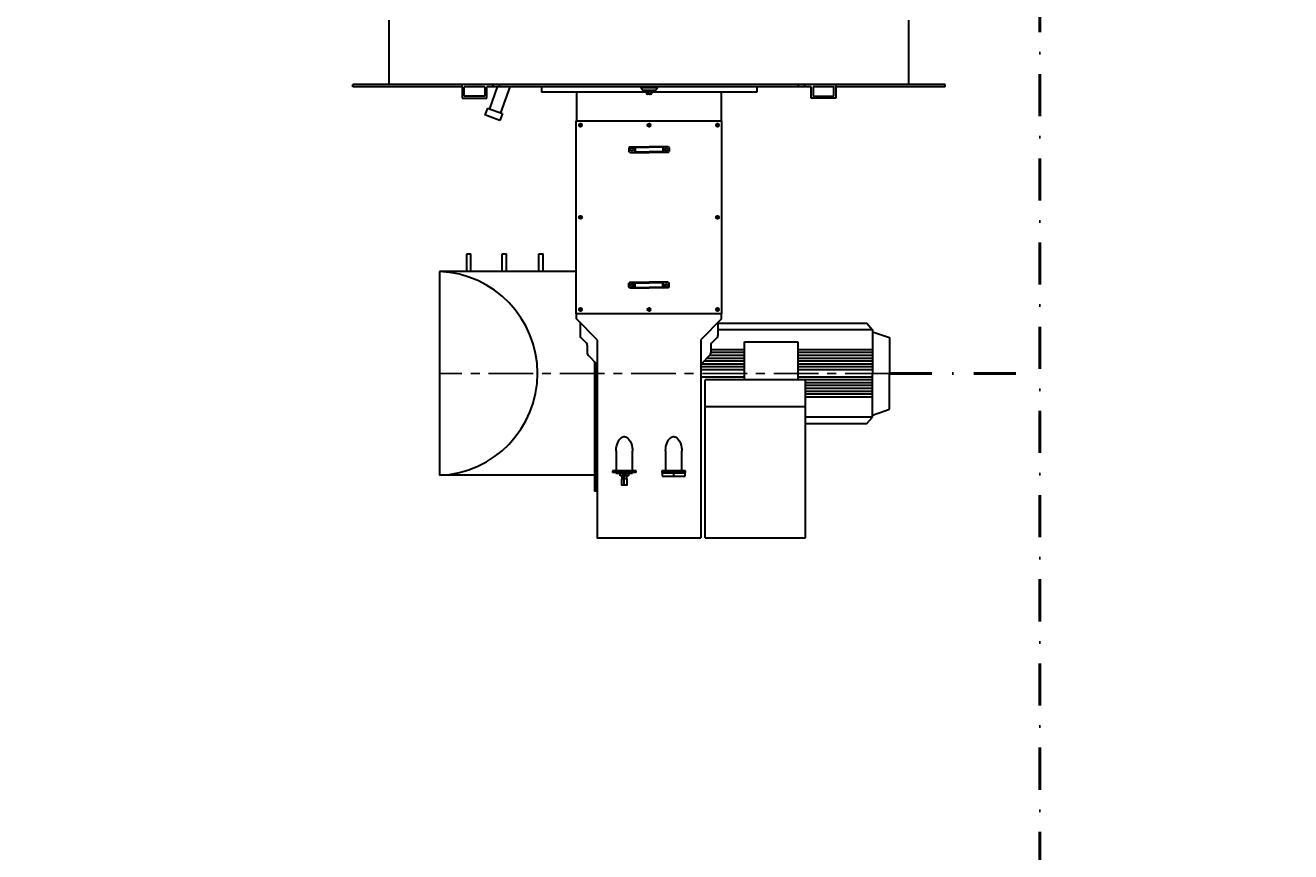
# Model space of a CAD drawing. Header units: millimetres. Extents: x 196 to 2027204, y -221452 to 153872.
# Tile 250 of 256: x 1205826 to 1210334, y -206000 to -203054. Entities that reach past the tile are written whole.
import ezdxf

# ---------------------------------------------------------------- set-up
doc = ezdxf.new("R2010")
doc.units = ezdxf.units.MM
doc.linetypes.add('CENTER', pattern=[50.8, 31.75, -6.35, 6.35, -6.35])
doc.linetypes.add('DASHDOT', pattern=[1, 0.5, -0.25, 0, -0.25])
for name, color, linetype, lineweight in [('00_Основной', 163, 'Continuous', 40), ('Эл.линия силовых сетей', 1, 'Continuous', 50), ('эл.освещ', 1, 'Continuous', 50)]:
    doc.layers.add(name, color=color, linetype=linetype, lineweight=lineweight)
doc.styles.add('Times New Roman', font='times.ttf')
doc.styles.add('TXT', font='txt.shx', dxfattribs={"bigfont": 'GBCBIG.shx'})

msp = doc.modelspace()

# ---------------------------------------------------------------- linework, layer by layer
at = {"color": 252, "linetype": 'CENTER', "lineweight": 25, "ltscale": 5}
msp.add_line((1208905.1, -204295, -0.1), (1207301.1, -204295, -0.1), dxfattribs=at)
at = {"layer": '00_Основной', "lineweight": 30, "ltscale": 10}
for p, q in [((1207122.6, -203264.4, -0.1), (1207122.6, -203035.7, -0.1)), ((1208973.2, -203264.4, -0.1), (1208973.2, -203035.7, -0.1)), ((1207122.6, -203264.4, -0.1), (1207122.6, -203066.1, -0.1)), ((1208973.2, -203264.4, -0.1), (1208973.2, -203066.1, -0.1)), ((1206992.4, -203273.2, -0.1), (1206992.4, -203264.4, -0.1)), ((1207382.1, -203264.4, -0.1), (1206992.4, -203264.4, -0.1)), ((1207382.1, -203273.2, -0.1), (1207382.1, -203264.4, -0.1)), ((1207492.9, -203264.4, -0.1), (1207382.1, -203264.4, -0.1)), ((1207492.9, -203273.2, -0.1), (1207492.9, -203264.4, -0.1)), ((1207514.9, -203264.4, -0.1), (1207492.9, -203264.4, -0.1)), ((1207514.9, -203273.2, -0.1), (1207514.9, -203264.4, -0.1)), ((1208713.7, -203264.4, -0.1), (1207514.9, -203264.4, -0.1)), ((1208580.8, -203273.2, -0.1), (1208580.8, -203264.4, -0.1)), ((1208602.8, -203273.2, -0.1), (1208602.8, -203264.4, -0.1)), ((1208713.7, -203273.2, -0.1), (1208713.7, -203264.4, -0.1)), ((1209103.3, -203264.4, -0.1), (1208713.7, -203264.4, -0.1)), ((1209103.3, -203273.2, -0.1), (1209103.3, -203264.4, -0.1)), ((1207382.1, -203273.2, -0.1), (1206992.4, -203273.2, -0.1)), ((1207382.1, -203273.2, -0.1), (1207382.1, -203313.7, -0.1)), ((1207382.1, -203313.7, -0.1), (1207470, -203313.7, -0.1)), ((1207389.1, -203306.6, -0.1), (1207389.1, -203273.2, -0.1)), ((1207463, -203273.2, -0.1), (1207389.1, -203273.2, -0.1)), ((1207463, -203306.6, -0.1), (1207389.1, -203306.6, -0.1)), ((1207463, -203273.2, -0.1), (1207463, -203306.6, -0.1)), ((1207470, -203313.7, -0.1), (1207470, -203273.2, -0.1)), ((1207492.9, -203273.2, -0.1), (1207470, -203273.2, -0.1)), ((1207507.4, -203273.2, -0.1), (1207479, -203351.2, -0.1)), ((1207514.9, -203273.2, -0.1), (1207492.9, -203273.2, -0.1)), ((1208625.7, -203273.2, -0.1), (1207514.9, -203273.2, -0.1)), ((1207552.3, -203273.2, -0.1), (1207518.7, -203365.6, -0.1)), ((1207664.3, -203276.1, -0.1), (1207664.3, -203292.5, -0.1)), ((1208039.3, -203292.5, -0.1), (1207664.3, -203292.5, -0.1)), ((1207789.6, -203292.5, -0.1), (1207789.6, -203394.8, -0.1)), ((1208026, -203286.3, -0.1), (1208018.3, -203277, -0.1)), ((1208077.2, -203276.3, -0.1), (1208018.6, -203276.3, -0.1)), ((1208069, -203286.7, -0.1), (1208026.7, -203286.7, -0.1)), ((1208037.5, -203286.7, -0.1), (1208058.2, -203286.7, -0.1)), ((1208037.5, -203286.7, -0.1), (1208037.5, -203288.4, -0.1)), ((1208037.5, -203288.4, -0.1), (1208058.2, -203288.4, -0.1)), ((1208039.3, -203289, -0.1), (1208040.5, -203288.4, -0.1)), ((1208039.3, -203289, -0.1), (1208039.3, -203298.2, -0.1)), ((1208039.3, -203298.2, -0.1), (1208040.5, -203298.9, -0.1)), ((1208055.3, -203288.4, -0.1), (1208040.5, -203288.4, -0.1)), ((1208055.3, -203298.9, -0.1), (1208040.5, -203298.9, -0.1)), ((1208043.6, -203289, -0.1), (1208043.6, -203298.2, -0.1)), ((1208052.2, -203289, -0.1), (1208052.2, -203298.2, -0.1)), ((1208056.4, -203289, -0.1), (1208055.3, -203288.4, -0.1)), ((1208056.4, -203298.2, -0.1), (1208055.3, -203298.9, -0.1)), ((1208056.4, -203289, -0.1), (1208056.4, -203298.2, -0.1)), ((1208431.5, -203292.5, -0.1), (1208056.4, -203292.5, -0.1)), ((1208058.2, -203286.7, -0.1), (1208058.2, -203288.4, -0.1)), ((1208069.7, -203286.3, -0.1), (1208077.5, -203277, -0.1)), ((1208306.2, -203394.8, -0.1), (1208306.2, -203292.5, -0.1)), ((1208431.5, -203276.1, -0.1), (1208431.5, -203292.5, -0.1)), ((1208625.7, -203313.7, -0.1), (1208625.7, -203273.2, -0.1)), ((1208713.7, -203313.7, -0.1), (1208625.7, -203313.7, -0.1)), ((1208632.8, -203273.2, -0.1), (1208632.8, -203306.6, -0.1)), ((1208706.7, -203273.2, -0.1), (1208632.8, -203273.2, -0.1)), ((1208632.8, -203306.6, -0.1), (1208706.7, -203306.6, -0.1)), ((1208706.7, -203306.6, -0.1), (1208706.7, -203273.2, -0.1)), ((1208713.7, -203273.2, -0.1), (1208713.7, -203313.7, -0.1)), ((1209103.3, -203273.2, -0.1), (1208713.7, -203273.2, -0.1)), ((1207472.4, -203348.8, -0.1), (1207463.3, -203373.6, -0.1)), ((1207472.4, -203348.8, -0.1), (1207525.3, -203368, -0.1)), ((1207516.2, -203392.8, -0.1), (1207463.3, -203373.6, -0.1)), ((1207525.3, -203368, -0.1), (1207516.2, -203392.8, -0.1)), ((1207789.6, -203394.8, -0.1), (1207788.5, -203394.8, -0.1)), ((1207789.6, -203394.8, -0.1), (1208306.2, -203394.8, -0.1)), ((1207803.9, -203403.9, -0.1), (1207803.9, -203416.3, -0.1)), ((1208047.9, -203403.9, -0.1), (1208047.9, -203416.3, -0.1)), ((1208291.9, -203403.9, -0.1), (1208291.9, -203416.3, -0.1)), ((1208306.2, -203394.8, -0.1), (1208307.2, -203394.8, -0.1)), ((1207797.7, -203410.1, -0.1), (1207810.1, -203410.1, -0.1)), ((1208041.7, -203410.1, -0.1), (1208054.1, -203410.1, -0.1)), ((1208285.7, -203410.1, -0.1), (1208298, -203410.1, -0.1)), ((1207979.3, -203486.8, -0.1), (1207976.3, -203489.9, -0.1)), ((1207976.3, -203489.9, -0.1), (1207976.3, -203504.2, -0.1)), ((1207979.3, -203486.8, -0.1), (1208047.9, -203486.8, -0.1)), ((1207996.7, -203486.8, -0.1), (1207996.7, -203507.3, -0.1)), ((1207996.7, -203486.8, -0.1), (1207998.8, -203488.9, -0.1)), ((1207998.8, -203488.9, -0.1), (1208047.9, -203488.9, -0.1)), ((1207998.8, -203488.9, -0.1), (1207998.8, -203505.3, -0.1)), ((1208116.4, -203486.8, -0.1), (1208047.9, -203486.8, -0.1)), ((1208097, -203488.9, -0.1), (1208047.9, -203488.9, -0.1)), ((1208097, -203488.9, -0.1), (1208099, -203486.8, -0.1)), ((1208097, -203488.9, -0.1), (1208097, -203505.3, -0.1)), ((1208099, -203486.8, -0.1), (1208099, -203507.3, -0.1)), ((1208116.4, -203486.8, -0.1), (1208119.5, -203489.9, -0.1)), ((1208119.5, -203489.9, -0.1), (1208119.5, -203504.2, -0.1)), ((1207979.3, -203507.3, -0.1), (1207976.3, -203504.2, -0.1)), ((1207979.3, -203507.3, -0.1), (1208047.9, -203507.3, -0.1)), ((1207998.8, -203505.3, -0.1), (1207996.7, -203507.3, -0.1)), ((1207998.8, -203505.3, -0.1), (1208047.9, -203505.3, -0.1)), ((1208097, -203505.3, -0.1), (1208047.9, -203505.3, -0.1)), ((1208116.4, -203507.3, -0.1), (1208047.9, -203507.3, -0.1)), ((1208097, -203505.3, -0.1), (1208099, -203507.3, -0.1)), ((1208116.4, -203507.3, -0.1), (1208119.5, -203504.2, -0.1)), ((1207810.1, -203738.6, -0.1), (1207797.7, -203738.6, -0.1)), ((1207803.9, -203732.4, -0.1), (1207803.9, -203744.8, -0.1)), ((1208285.7, -203738.6, -0.1), (1208298, -203738.6, -0.1)), ((1208291.9, -203732.4, -0.1), (1208291.9, -203744.8, -0.1)), ((1207398.3, -203931.8, -0.1), (1207398.3, -203869.2, -0.1)), ((1207398.3, -203869.2, -0.1), (1207413.6, -203869.2, -0.1)), ((1207413.6, -203931.8, -0.1), (1207413.6, -203869.2, -0.1)), ((1207524.6, -203931.8, -0.1), (1207524.6, -203869.2, -0.1)), ((1207524.6, -203869.2, -0.1), (1207540, -203869.2, -0.1)), ((1207540, -203931.8, -0.1), (1207540, -203869.2, -0.1)), ((1207655.6, -203931.8, -0.1), (1207655.6, -203869.2, -0.1)), ((1207655.6, -203869.2, -0.1), (1207670.9, -203869.2, -0.1)), ((1207670.9, -203931.8, -0.1), (1207670.9, -203869.2, -0.1)), ((1207301.1, -203931.8, -0.1), (1207301.1, -204658.2, -0.1)), ((1207788.5, -203931.8, -0.1), (1207301.1, -203931.8, -0.1)), ((1207979.3, -203969.9, -0.1), (1207976.3, -203973, -0.1)), ((1207976.3, -203987.3, -0.1), (1207976.3, -203973, -0.1)), ((1207979.3, -203990.3, -0.1), (1207976.3, -203987.3, -0.1)), ((1207979.3, -203969.9, -0.1), (1208047.9, -203969.9, -0.1)), ((1207979.3, -203990.3, -0.1), (1208047.9, -203990.3, -0.1)), ((1207996.7, -203990.3, -0.1), (1207996.7, -203969.9, -0.1)), ((1207998.8, -203971.9, -0.1), (1207996.7, -203969.9, -0.1)), ((1207996.7, -203990.3, -0.1), (1207998.8, -203988.3, -0.1)), ((1207998.8, -203971.9, -0.1), (1208047.9, -203971.9, -0.1)), ((1207998.8, -203988.3, -0.1), (1207998.8, -203971.9, -0.1)), ((1207998.8, -203988.3, -0.1), (1208047.9, -203988.3, -0.1)), ((1208116.4, -203969.9, -0.1), (1208047.9, -203969.9, -0.1)), ((1208097, -203971.9, -0.1), (1208047.9, -203971.9, -0.1)), ((1208097, -203988.3, -0.1), (1208047.9, -203988.3, -0.1)), ((1208116.4, -203990.3, -0.1), (1208047.9, -203990.3, -0.1)), ((1208097, -203971.9, -0.1), (1208099, -203969.9, -0.1)), ((1208097, -203988.3, -0.1), (1208097, -203971.9, -0.1)), ((1208097, -203988.3, -0.1), (1208099, -203990.3, -0.1)), ((1208099, -203990.3, -0.1), (1208099, -203969.9, -0.1)), ((1208116.4, -203969.9, -0.1), (1208119.5, -203973, -0.1)), ((1208116.4, -203990.3, -0.1), (1208119.5, -203987.3, -0.1)), ((1208119.5, -203987.3, -0.1), (1208119.5, -203973, -0.1)), ((1208307.2, -204082.4, -0.1), (1207788.5, -204082.4, -0.1)), ((1207789.6, -204099.9, -0.1), (1207789.6, -204082.4, -0.1)), ((1207797.7, -204067.1, -0.1), (1207810.1, -204067.1, -0.1)), ((1207803.9, -204073.3, -0.1), (1207803.9, -204060.9, -0.1)), ((1208041.7, -204067.1, -0.1), (1208054.1, -204067.1, -0.1)), ((1208047.9, -204073.3, -0.1), (1208047.9, -204060.9, -0.1)), ((1208285.7, -204067.1, -0.1), (1208298, -204067.1, -0.1)), ((1208291.9, -204073.3, -0.1), (1208291.9, -204060.9, -0.1)), ((1208306.2, -204099.9, -0.1), (1208306.2, -204082.4, -0.1)), ((1207863.7, -204175.3, -0.1), (1207789.6, -204099.9, -0.1)), ((1207802.4, -204112.9, -0.1), (1207802.4, -204159.7, -0.1)), ((1208306.2, -204099.9, -0.1), (1208232, -204175.3, -0.1)), ((1208293.4, -204112.9, -0.1), (1208293.4, -204159.7, -0.1)), ((1208293.4, -204116, -0.1), (1208543.8, -204116, -0.1)), ((1208543.8, -204116, -0.1), (1208823.6, -204116, -0.1)), ((1208823.6, -204116, -0.1), (1208843.8, -204139.6, -0.1)), ((1207805.3, -204166.9, -0.1), (1207825, -204186.9, -0.1)), ((1208290.5, -204166.9, -0.1), (1208270.8, -204186.9, -0.1)), ((1208543.8, -204139.6, -0.1), (1208293.4, -204139.6, -0.1)), ((1208843.8, -204139.6, -0.1), (1208543.8, -204139.6, -0.1)), ((1208843.8, -204139.6, -0.1), (1208843.8, -204146.7, -0.1)), ((1208843.8, -204146.7, -0.1), (1208905.1, -204167.1, -0.1)), ((1208843.8, -204146.7, -0.1), (1208843.8, -204295, -0.1)), ((1208905.1, -204167.1, -0.1), (1208905.1, -204295, -0.1)), ((1207827.9, -204194.1, -0.1), (1207827.9, -204222.2, -0.1)), ((1207863.7, -204175.3, -0.1), (1207863.7, -204545.5, -0.1)), ((1208232, -204175.3, -0.1), (1208232, -204545.5, -0.1)), ((1208267.8, -204194.1, -0.1), (1208267.8, -204222.2, -0.1)), ((1208387.9, -204210.6, -0.1), (1208267.8, -204210.6, -0.1)), ((1208387.9, -204318, -0.1), (1208387.9, -204182.1, -0.1)), ((1208387.9, -204182.1, -0.1), (1208578.6, -204182.1, -0.1)), ((1208578.6, -204182.1, -0.1), (1208578.6, -204318, -0.1)), ((1208843.8, -204210.6, -0.1), (1208578.6, -204210.6, -0.1)), ((1207830.9, -204229.4, -0.1), (1207863.7, -204262.8, -0.1)), ((1207853.5, -204252.4, -0.1), (1207853.5, -204714.4, -0.1)), ((1207858.6, -204714.4, -0.1), (1207858.6, -204257.6, -0.1)), ((1208264.9, -204229.4, -0.1), (1208232, -204262.8, -0.1)), ((1208387.9, -204261.8, -0.1), (1208233, -204261.8, -0.1)), ((1208387.9, -204251.5, -0.1), (1208243.1, -204251.5, -0.1)), ((1208387.9, -204241.3, -0.1), (1208253.2, -204241.3, -0.1)), ((1208387.9, -204231.1, -0.1), (1208263.2, -204231.1, -0.1)), ((1208387.9, -204220.8, -0.1), (1208267.8, -204220.8, -0.1)), ((1208843.8, -204220.8, -0.1), (1208578.6, -204220.8, -0.1)), ((1208843.8, -204231.1, -0.1), (1208578.6, -204231.1, -0.1)), ((1208843.8, -204241.3, -0.1), (1208578.6, -204241.3, -0.1)), ((1208843.8, -204251.5, -0.1), (1208578.6, -204251.5, -0.1)), ((1208843.8, -204261.8, -0.1), (1208578.6, -204261.8, -0.1)), ((1207863.7, -204286.6, -0.1), (1207863.7, -204714.4, -0.1)), ((1208387.9, -204272, -0.1), (1208232, -204272, -0.1)), ((1208387.9, -204282.2, -0.1), (1208232, -204282.2, -0.1)), ((1208387.9, -204307.8, -0.1), (1208232, -204307.8, -0.1)), ((1208843.8, -204272, -0.1), (1208578.6, -204272, -0.1)), ((1208843.8, -204282.2, -0.1), (1208578.6, -204282.2, -0.1)), ((1208843.8, -204307.8, -0.1), (1208578.6, -204307.8, -0.1)), ((1208843.8, -204443.3, -0.1), (1208843.8, -204295, -0.1)), ((1208905.1, -204422.9, -0.1), (1208905.1, -204295, -0.1)), ((1208605.4, -204317.7, -0.1), (1208247.4, -204317.7, -0.1)), ((1208247.4, -204880.8, -0.1), (1208247.4, -204317.7, -0.1)), ((1208482, -204318, -0.1), (1208326.1, -204318, -0.1)), ((1208843.8, -204318, -0.1), (1208578.6, -204318, -0.1)), ((1208605.4, -204880.8, -0.1), (1208605.4, -204317.7, -0.1)), ((1208843.8, -204328.2, -0.1), (1208605.4, -204328.2, -0.1)), ((1208843.8, -204338.5, -0.1), (1208605.4, -204338.5, -0.1)), ((1208843.8, -204348.7, -0.1), (1208605.4, -204348.7, -0.1)), ((1208843.8, -204358.9, -0.1), (1208605.4, -204358.9, -0.1)), ((1208843.8, -204369.2, -0.1), (1208605.4, -204369.2, -0.1)), ((1208843.8, -204379.4, -0.1), (1208605.4, -204379.4, -0.1)), ((1208605.4, -204414.2, -0.1), (1208247.4, -204414.2, -0.1)), ((1208843.8, -204443.3, -0.1), (1208905.1, -204422.9, -0.1)), ((1208843.8, -204450.4, -0.1), (1208843.8, -204443.3, -0.1)), ((1208843.8, -204450.4, -0.1), (1208605.4, -204450.4, -0.1)), ((1208605.4, -204474, -0.1), (1208823.6, -204474, -0.1)), ((1208823.6, -204474, -0.1), (1208843.8, -204450.4, -0.1)), ((1207939.4, -204536, -0.1), (1207941.7, -204532.2, -0.1)), ((1207941.7, -204532.2, -0.1), (1207944.5, -204528.6, -0.1)), ((1207944.5, -204528.6, -0.1), (1207947.7, -204525.3, -0.1)), ((1207947.7, -204525.3, -0.1), (1207949.9, -204523.6, -0.1)), ((1207949.9, -204523.6, -0.1), (1207952.3, -204522.2, -0.1)), ((1207952.3, -204522.2, -0.1), (1207955, -204521.1, -0.1)), ((1207955, -204521.1, -0.1), (1207957.8, -204520.4, -0.1)), ((1207957.8, -204520.4, -0.1), (1207960.5, -204520.3, -0.1)), ((1207960.5, -204520.3, -0.1), (1207963.2, -204520.6, -0.1)), ((1207963.2, -204520.6, -0.1), (1207965.4, -204521.2, -0.1)), ((1207965.4, -204521.2, -0.1), (1207967.4, -204522.2, -0.1)), ((1207967.4, -204522.2, -0.1), (1207970.6, -204524.1, -0.1)), ((1207970.6, -204524.1, -0.1), (1207973.4, -204526.5, -0.1)), ((1207973.4, -204526.5, -0.1), (1207977.6, -204531.4, -0.1)), ((1207977.6, -204531.4, -0.1), (1207980.9, -204536.8, -0.1)), ((1208115.3, -204536, -0.1), (1208117.7, -204532.2, -0.1)), ((1208117.7, -204532.2, -0.1), (1208120.4, -204528.6, -0.1)), ((1208120.4, -204528.6, -0.1), (1208123.7, -204525.3, -0.1)), ((1208123.7, -204525.3, -0.1), (1208125.8, -204523.6, -0.1)), ((1208125.8, -204523.6, -0.1), (1208128.3, -204522.2, -0.1)), ((1208128.3, -204522.2, -0.1), (1208130.9, -204521.1, -0.1)), ((1208130.9, -204521.1, -0.1), (1208133.8, -204520.4, -0.1)), ((1208133.8, -204520.4, -0.1), (1208136.5, -204520.3, -0.1)), ((1208136.5, -204520.3, -0.1), (1208139.1, -204520.6, -0.1)), ((1208139.1, -204520.6, -0.1), (1208141.3, -204521.2, -0.1)), ((1208141.3, -204521.2, -0.1), (1208143.4, -204522.2, -0.1)), ((1208143.4, -204522.2, -0.1), (1208146.6, -204524.1, -0.1)), ((1208146.6, -204524.1, -0.1), (1208149.3, -204526.5, -0.1)), ((1208149.3, -204526.5, -0.1), (1208153.5, -204531.4, -0.1)), ((1208153.5, -204531.4, -0.1), (1208156.8, -204536.8, -0.1)), ((1207930.7, -204570.5, -0.1), (1207931.3, -204562, -0.1)), ((1207930.7, -204570.7, -0.1), (1207930.7, -204570.5, -0.1)), ((1207930.7, -204570.7, -0.1), (1207930.7, -204642.8, -0.1)), ((1207931.3, -204562, -0.1), (1207932.3, -204555.4, -0.1)), ((1207932.3, -204555.4, -0.1), (1207934, -204548.7, -0.1)), ((1207934, -204548.7, -0.1), (1207936.3, -204542.2, -0.1)), ((1207936.3, -204542.2, -0.1), (1207939.4, -204536, -0.1)), ((1207980.9, -204536.8, -0.1), (1207984.2, -204544, -0.1)), ((1207984.2, -204544, -0.1), (1207986.6, -204551.5, -0.1)), ((1207986.6, -204551.5, -0.1), (1207988.1, -204559.1, -0.1)), ((1207988.1, -204559.1, -0.1), (1207988.8, -204564.9, -0.1)), ((1207988.8, -204564.9, -0.1), (1207989.1, -204570.7, -0.1)), ((1207989.1, -204642.8, -0.1), (1207989.1, -204570.7, -0.1)), ((1208106.7, -204570.5, -0.1), (1208107.2, -204562, -0.1)), ((1208106.7, -204570.7, -0.1), (1208106.7, -204570.5, -0.1)), ((1208106.7, -204570.7, -0.1), (1208106.7, -204642.8, -0.1)), ((1208107.2, -204562, -0.1), (1208108.3, -204555.4, -0.1)), ((1208108.3, -204555.4, -0.1), (1208109.9, -204548.7, -0.1)), ((1208109.9, -204548.7, -0.1), (1208112.3, -204542.2, -0.1)), ((1208112.3, -204542.2, -0.1), (1208115.3, -204536, -0.1)), ((1208156.8, -204536.8, -0.1), (1208160.1, -204544, -0.1)), ((1208160.1, -204544, -0.1), (1208162.5, -204551.5, -0.1)), ((1208162.5, -204551.5, -0.1), (1208164.1, -204559.1, -0.1)), ((1208164.1, -204559.1, -0.1), (1208164.8, -204564.9, -0.1)), ((1208164.8, -204564.9, -0.1), (1208165, -204570.7, -0.1)), ((1208165, -204642.8, -0.1), (1208165, -204570.7, -0.1)), ((1207853.5, -204658.2, -0.1), (1207301.1, -204658.2, -0.1)), ((1207918, -204642.8, -0.1), (1207918, -204647.9, -0.1)), ((1208001.8, -204642.8, -0.1), (1207918, -204642.8, -0.1)), ((1208001.8, -204647.9, -0.1), (1207918, -204647.9, -0.1)), ((1207930.2, -204647.9, -0.1), (1207930.2, -204650, -0.1)), ((1207989.6, -204647.9, -0.1), (1207930.2, -204647.9, -0.1)), ((1207930.2, -204650, -0.1), (1207931, -204650, -0.1)), ((1207931, -204650, -0.1), (1207942.7, -204650, -0.1)), ((1207942.7, -204647.9, -0.1), (1207942.7, -204650, -0.1)), ((1207942.7, -204650, -0.1), (1207945.3, -204650, -0.1)), ((1207944.6, -204660.2, -0.1), (1207944.6, -204650, -0.1)), ((1207954.8, -204660.2, -0.1), (1207944.6, -204660.2, -0.1)), ((1207945.3, -204647.9, -0.1), (1207945.3, -204650, -0.1)), ((1207945.3, -204650, -0.1), (1207974.5, -204650, -0.1)), ((1207950.7, -204660.2, -0.1), (1207950.7, -204670.4, -0.1)), ((1207954.8, -204650, -0.1), (1207954.8, -204660.2, -0.1)), ((1207965, -204650, -0.1), (1207954.8, -204650, -0.1)), ((1207965, -204660.2, -0.1), (1207954.8, -204660.2, -0.1)), ((1207959.9, -204696, -0.1), (1207959.9, -204642.4, -0.1)), ((1207965, -204660.2, -0.1), (1207965, -204650, -0.1)), ((1207975.2, -204660.2, -0.1), (1207965, -204660.2, -0.1)), ((1207969.1, -204670.4, -0.1), (1207969.1, -204660.2, -0.1)), ((1207974.5, -204647.9, -0.1), (1207974.5, -204650, -0.1)), ((1207974.5, -204650, -0.1), (1207977.1, -204650, -0.1)), ((1207975.2, -204650, -0.1), (1207975.2, -204660.2, -0.1)), ((1207977.1, -204647.9, -0.1), (1207977.1, -204650, -0.1)), ((1207977.1, -204650, -0.1), (1207988.8, -204650, -0.1)), ((1207988.8, -204650, -0.1), (1207989.6, -204650, -0.1)), ((1207989.6, -204650, -0.1), (1207989.6, -204647.9, -0.1)), ((1208001.8, -204647.9, -0.1), (1208001.8, -204642.8, -0.1)), ((1208093.9, -204642.8, -0.1), (1208093.9, -204647.9, -0.1)), ((1208177.8, -204642.8, -0.1), (1208093.9, -204642.8, -0.1)), ((1208177.8, -204647.9, -0.1), (1208093.9, -204647.9, -0.1)), ((1208094.9, -204647.9, -0.1), (1208094.9, -204649.5, -0.1)), ((1208094.9, -204647.9, -0.1), (1208176.8, -204647.9, -0.1)), ((1208094.9, -204649.5, -0.1), (1208094.9, -204661.7, -0.1)), ((1208094.9, -204649.5, -0.1), (1208176.8, -204649.5, -0.1)), ((1208094.9, -204661.7, -0.1), (1208176.8, -204661.7, -0.1)), ((1208135.9, -204664.8, -0.1), (1208135.9, -204642.3, -0.1)), ((1208176.8, -204649.5, -0.1), (1208176.8, -204647.9, -0.1)), ((1208176.8, -204661.7, -0.1), (1208176.8, -204649.5, -0.1)), ((1208177.8, -204647.9, -0.1), (1208177.8, -204642.8, -0.1)), ((1207863.7, -204714.4, -0.1), (1207853.5, -204714.4, -0.1)), ((1207949.7, -204670.4, -0.1), (1207949.7, -204691.9, -0.1)), ((1207970.1, -204670.4, -0.1), (1207949.7, -204670.4, -0.1)), ((1207949.7, -204691.9, -0.1), (1207970.1, -204691.9, -0.1)), ((1207969.1, -204692.9, -0.1), (1207950.7, -204692.9, -0.1)), ((1207970.1, -204691.9, -0.1), (1207970.1, -204670.4, -0.1)), ((1207863.7, -204880.8, -0.1), (1208232, -204880.8, -0.1)), ((1208247.4, -204880.8, -0.1), (1208605.4, -204880.8, -0.1))]:
    msp.add_line(p, q, dxfattribs=at)
at = {"layer": '00_Основной', "lineweight": 30, "ltscale": 10, "elevation": -0.1}
for points in [[(1207806.5, -203408.6), (1207803.9, -203407.2), (1207801.3, -203408.6), (1207801.3, -203411.6), (1207803.9, -203413.1), (1207806.5, -203411.6)], [(1208050.4, -203408.6), (1208047.9, -203407.2), (1208045.3, -203408.6), (1208045.3, -203411.6), (1208047.9, -203413.1), (1208050.4, -203411.6)], [(1208294.4, -203408.6), (1208291.9, -203407.2), (1208289.3, -203408.6), (1208289.3, -203411.6), (1208291.9, -203413.1), (1208294.4, -203411.6)], [(1207801.3, -203737.1), (1207803.9, -203735.6), (1207806.5, -203737.1), (1207806.5, -203740.1), (1207803.9, -203741.5), (1207801.3, -203740.1)], [(1208294.4, -203737.1), (1208291.9, -203735.6), (1208289.3, -203737.1), (1208289.3, -203740.1), (1208291.9, -203741.5), (1208294.4, -203740.1)], [(1207806.5, -204068.5), (1207803.9, -204070), (1207801.3, -204068.5), (1207801.3, -204065.6), (1207803.9, -204064.1), (1207806.5, -204065.6)], [(1208050.4, -204068.5), (1208047.9, -204070), (1208045.3, -204068.5), (1208045.3, -204065.6), (1208047.9, -204064.1), (1208050.4, -204065.6)], [(1208294.4, -204068.5), (1208291.9, -204070), (1208289.3, -204068.5), (1208289.3, -204065.6), (1208291.9, -204064.1), (1208294.4, -204065.6)]]:
    msp.add_lwpolyline(points, close=True, dxfattribs=at)
at = {"layer": '00_Основной', "lineweight": 30, "ltscale": 10}
for centre, radius in [((1207803.9, -203410.1, -0.1), 5.63), ((1207803.9, -203410.1, -0.1), 5.11), ((1207803.9, -203410.1, -0.1), 4.6), ((1208047.9, -203410.1, -0.1), 5.63), ((1208047.9, -203410.1, -0.1), 5.11), ((1208047.9, -203410.1, -0.1), 4.6), ((1208291.9, -203410.1, -0.1), 5.63), ((1208291.9, -203410.1, -0.1), 5.11), ((1208291.9, -203410.1, -0.1), 4.6), ((1207986.5, -203497.1, -0.1), 4.6), ((1208109.3, -203497.1, -0.1), 4.6), ((1207803.9, -203738.6, -0.1), 5.63), ((1207803.9, -203738.6, -0.1), 5.11), ((1207803.9, -203738.6, -0.1), 4.6), ((1208291.9, -203738.6, -0.1), 5.63), ((1208291.9, -203738.6, -0.1), 5.11), ((1208291.9, -203738.6, -0.1), 4.6), ((1207986.5, -203980.1, -0.1), 4.6), ((1208109.3, -203980.1, -0.1), 4.6), ((1207803.9, -204067.1, -0.1), 5.63), ((1207803.9, -204067.1, -0.1), 5.11), ((1207803.9, -204067.1, -0.1), 4.6), ((1208047.9, -204067.1, -0.1), 5.63), ((1208047.9, -204067.1, -0.1), 5.11), ((1208047.9, -204067.1, -0.1), 4.6), ((1208291.9, -204067.1, -0.1), 5.63), ((1208291.9, -204067.1, -0.1), 5.11), ((1208291.9, -204067.1, -0.1), 4.6)]:
    msp.add_circle(centre, radius, dxfattribs=at)
for centre, radius, start, end in [((1208018.6, -203276.7, -0.1), 0.431, 90, 219.8056), ((1208026.7, -203285.8, -0.1), 0.863, 219.8056, 270), ((1208041.5, -203292.3, -0.1), 3.94, 57.4412, 123.7046), ((1208041.5, -203295, -0.1), 3.94, 236.2954, 302.0856), ((1208047.9, -203303.9, -0.1), 15.5, 73.9966, 106.0034), ((1208047.9, -203283.4, -0.1), 15.5, 253.9966, 286.0034), ((1208054.3, -203292.3, -0.1), 3.94, 56.2954, 122.0856), ((1208054.3, -203295, -0.1), 3.94, 237.9144, 303.7046), ((1208069, -203285.8, -0.1), 0.863, 270, 320.1944), ((1208077.2, -203276.7, -0.1), 0.431, 320.1944, 90), ((1207287.3, -204295, -0.1), 363.4, 272.169, 87.831), ((1207812.6, -204159.7, -0.1), 10.2, 180, 224.5337), ((1208283.2, -204159.7, -0.1), 10.2, 315.4663, 0), ((1207817.7, -204194.1, -0.1), 10.2, 0, 44.5337), ((1208278, -204194.1, -0.1), 10.2, 135.4663, 180), ((1207838.2, -204222.2, -0.1), 10.2, 180, 224.5337), ((1208257.6, -204222.2, -0.1), 10.2, 315.4663, 0), ((1207950.7, -204691.9, -0.1), 1.02, 180, 270), ((1207969.1, -204691.9, -0.1), 1.02, 270, 0)]:
    msp.add_arc(centre, radius, start, end, dxfattribs=at)
for points, knots in [([(1207788.5, -204082.4, -0.1), (1207788.5, -204068.5, -0.1), (1207788.5, -204054.5, -0.1), (1207788.5, -204023.2, -0.1), (1207788.5, -204005.8, -0.1), (1207788.5, -203964.8, -0.1), (1207788.5, -203941.1, -0.1), (1207788.5, -203893.8, -0.1), (1207788.5, -203870.1, -0.1), (1207788.5, -203828.6, -0.1), (1207788.5, -203810.8, -0.1), (1207788.5, -203775.1, -0.1), (1207788.5, -203757.3, -0.1), (1207788.5, -203736.3, -0.1), (1207788.5, -203733.1, -0.1), (1207788.5, -203723.4, -0.1), (1207788.5, -203717, -0.1), (1207788.5, -203707.7, -0.1), (1207788.5, -203704.8, -0.1), (1207788.5, -203696.2, -0.1), (1207788.5, -203690.4, -0.1), (1207788.5, -203679, -0.1), (1207788.5, -203673.2, -0.1), (1207788.5, -203656, -0.1), (1207788.5, -203644.5, -0.1), (1207788.5, -203610.1, -0.1), (1207788.5, -203587.2, -0.1), (1207788.5, -203518.3, -0.1), (1207788.5, -203472.4, -0.1), (1207788.5, -203415.9, -0.1), (1207788.5, -203405.3, -0.1), (1207788.5, -203394.8, -0.1)], [0.149728, 0.149728, 0.149728, 0.149728, 0.1951476, 0.1951476, 0.2514104, 0.2514104, 0.3273786, 0.3273786, 0.4033467, 0.4033467, 0.460613, 0.460613, 0.5178793, 0.5178793, 0.5282788, 0.5282788, 0.5490777, 0.5490777, 0.5583566, 0.5583566, 0.5769143, 0.5769143, 0.5954721, 0.5954721, 0.6325876, 0.6325876, 0.7068186, 0.7068186, 0.8552806, 0.8552806, 0.8894652, 0.8894652, 0.8894652, 0.8894652]), ([(1208307.2, -204082.4, -0.1), (1208307.2, -204068.5, -0.1), (1208307.2, -204054.5, -0.1), (1208307.2, -204023.2, -0.1), (1208307.2, -204005.8, -0.1), (1208307.2, -203964.8, -0.1), (1208307.2, -203941.1, -0.1), (1208307.2, -203893.8, -0.1), (1208307.2, -203870.1, -0.1), (1208307.2, -203828.6, -0.1), (1208307.2, -203810.8, -0.1), (1208307.2, -203775.1, -0.1), (1208307.2, -203757.3, -0.1), (1208307.2, -203736.3, -0.1), (1208307.2, -203733.1, -0.1), (1208307.2, -203723.4, -0.1), (1208307.2, -203717, -0.1), (1208307.2, -203707.7, -0.1), (1208307.2, -203704.8, -0.1), (1208307.2, -203696.2, -0.1), (1208307.2, -203690.4, -0.1), (1208307.2, -203679, -0.1), (1208307.2, -203673.2, -0.1), (1208307.2, -203656, -0.1), (1208307.2, -203644.5, -0.1), (1208307.2, -203610.1, -0.1), (1208307.2, -203587.2, -0.1), (1208307.2, -203518.3, -0.1), (1208307.2, -203472.4, -0.1), (1208307.2, -203415.9, -0.1), (1208307.2, -203405.3, -0.1), (1208307.2, -203394.8, -0.1)], [0.149728, 0.149728, 0.149728, 0.149728, 0.1951477, 0.1951477, 0.2514104, 0.2514104, 0.3273786, 0.3273786, 0.4033467, 0.4033467, 0.460613, 0.460613, 0.5178793, 0.5178793, 0.5282788, 0.5282788, 0.5490777, 0.5490777, 0.5583566, 0.5583566, 0.5769143, 0.5769143, 0.5954721, 0.5954721, 0.6325876, 0.6325876, 0.7068186, 0.7068186, 0.8552806, 0.8552806, 0.8894652, 0.8894652, 0.8894652, 0.8894652])]:
    msp.add_open_spline(points, degree=3, knots=knots, dxfattribs=at)
for points, weights in [([(1207863.7, -204545.5, -0.1), (1207863.7, -204687.4, -0.1), (1207863.7, -204792.1, -0.1), (1207863.7, -204847.9, -0.1)], [0.514353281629, 0.495111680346, 0.495111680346, 0.514353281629]), ([(1208232, -204545.5, -0.1), (1208232, -204687.4, -0.1), (1208232, -204792.1, -0.1), (1208232, -204880.8, -0.1)], [0.514353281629, 0.495111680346, 0.495111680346, 0.514353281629]), ([(1207863.7, -204847.9, -0.1), (1207863.7, -204869.4, -0.1), (1207863.7, -204880.7, -0.1), (1207863.7, -204880.8, -0.1)], [0.514353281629, 0.500086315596, 0.491468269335, 0.488499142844])]:
    msp.add_rational_spline(points, weights, degree=3, dxfattribs=at)
at = {"layer": 'эл.освещ', "color": 1, "linetype": 'DASHDOT', "lineweight": 50, "ltscale": 300, "elevation": -0.1}
for points in [[(1208872.2, -200227.2), (1209440.2, -200227.2), (1209440.2, -208841.5), (1207054.3, -208841.5), (1205479.8, -208841.5)], [(1208905.1, -204295), (1209440.2, -204295)]]:
    msp.add_lwpolyline(points, dxfattribs=at)

# ---------------------------------------------------------------- texts
at = {"layer": '00_Основной', "lineweight": 30, "ltscale": 10, "style": 'TXT'}
for rotation, p in [(270, (1207799.3, -203408.7, -0.1)), (270, (1208043.3, -203408.7, -0.1)), (270, (1208287.3, -203408.7, -0.1)), (90, (1207808.5, -203739.9, -0.1)), (270, (1208287.3, -203737.1, -0.1)), (90, (1207801, -204068.5, -0.1)), (90, (1208045, -204068.5, -0.1)), (90, (1208289, -204068.5, -0.1))]:
    msp.add_text('M6', height=1.69, rotation=rotation, dxfattribs=at).set_placement(p)

# ---------------------------------------------------------------- next in the draw order: texts
at = {"layer": 'Эл.линия силовых сетей', "color": 1, "lineweight": 20, "ltscale": 200, "insert": (1141695.2, -202736.7, 0.4), "char_height": 300, "attachment_point": 1, "rotation": 359.8977, "style": 'Times New Roman', "bg_fill": 3, "box_fill_scale": 1, "bg_fill_color": 256, "bg_fill_transparency": 0}
msp.add_mtext_dynamic_manual_height_columns('\\pi16.00321;{\\L\\C0;5ДСП-36Вт-IP54\\P\\pi1335.61388;\\l2,6}', width=3198.337, gutter_width=1250, heights=[0], dxfattribs=at)

doc.saveas('drawing.dxf')
